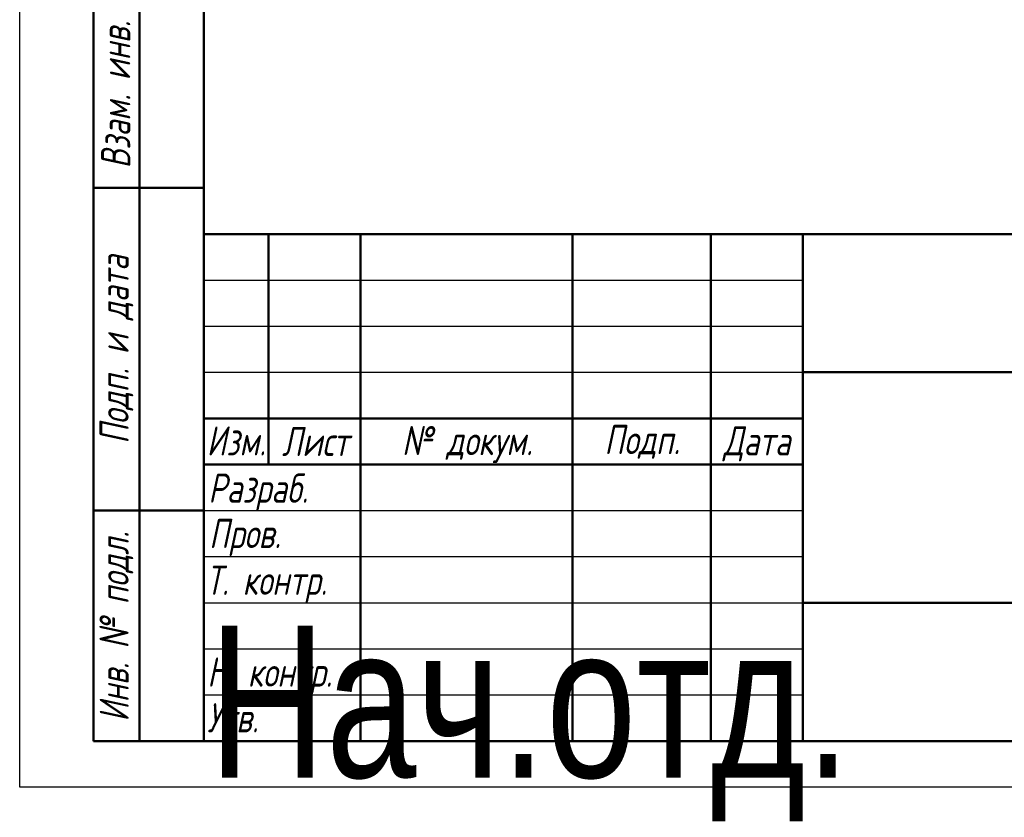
# Model space of a CAD drawing. Header units: millimetres. Extents: x -117 to 734, y -67 to 355.
# Tile 1 of 16: x 0 to 107, y -3 to 83. Entities that reach past the tile are written whole.
import ezdxf
from ezdxf.enums import TextEntityAlignment as Align

# ---------------------------------------------------------------- set-up
doc = ezdxf.new("R2018")
doc.units = ezdxf.units.MM
for name, color, linetype, lineweight in [('Заголовок (ГОСТ)', 7, 'Continuous', 50), ('Кромка (ГОСТ)', 7, 'Continuous', 50), ('Обозначение (ГОСТ)', 7, 'Continuous', 25), ('Эскизная геометрия (ГОСТ)', 7, 'Continuous', 50)]:
    doc.layers.add(name, color=color, linetype=linetype, lineweight=lineweight)
doc.styles.get("Standard").update_dxf_attribs({"font": 'GOST Common Italic.ttf'})
doc.styles.add('Альтернативный текст (ГОСТ)', font='txt', dxfattribs={"width": 0.8})

# ---------------------------------------------------------------- blocks, each defined once
blk = doc.blocks.new('ГОСТ - Доп. графы 1')
at = {"layer": 'Эскизная геометрия (ГОСТ)'}
for p, q in [((-12, 0), (-12, 145)), ((-12, 145), (0, 145)), ((-7, 145), (-7, 0)), ((-12, 110), (-7, 110)), ((-7, 110), (0, 110)), ((-12, 85), (-7, 85)), ((-7, 85), (0, 85)), ((-12, 60), (-7, 60)), ((-7, 60), (0, 60)), ((-12, 25), (-7, 25)), ((-7, 25), (0, 25)), ((0, 0), (-12, 0))]:
    blk.add_line(p, q, dxfattribs=at)
at = {"layer": 'Обозначение (ГОСТ)', "char_height": 3.17, "attachment_point": 5, "rotation": 90, "style": 'Альтернативный текст (ГОСТ)'}
for s, insert, width in [('\\fGOST Common|b0|i1;\\H3.1700;Подп. и дата', (-9.37, 127.41), 34.7679), ('\\fGOST Common|b0|i1;\\H3.1700;Инв. № дубл.', (-8.95, 97.55), 24.8438), ('\\fGOST Common|b0|i1;\\H3.1700;Взам. инв. №', (-9.58, 72.53), 24.8669), ('\\fGOST Common|b0|i1;\\H3.1700;Подп. и дата', (-9.5, 42.47), 35.1486), ('\\fGOST Common|b0|i1;\\H3.1700;Инв. № подл.', (-9.5, 12.41), 24.9618)]:
    blk.add_mtext(s, dxfattribs=dict(at, insert=insert, width=width))
at = {"layer": 'Обозначение (ГОСТ)', "lineweight": 30, "width": 0.8, "flags": 17}
for tag, p in [('Подп._и_дата_2', (-3.53, 127.51)), ('Инв._номер_дубликата', (-3.41, 97.47)), ('Взамен_инв._номера', (-3.46, 72.53)), ('Подп._и_дата_1', (-3.42, 42.35)), ('ИНВЕНТАРНЫЙ_НОМЕР', (-3.33, 12.68))]:
    blk.add_attdef(tag, text='', height=3.17, rotation=90, dxfattribs=at).set_placement(p, align=Align.MIDDLE_CENTER)
blk = doc.blocks.new('Основные надписи ГОСТ - Форма 1')
at = {"layer": 'Заголовок (ГОСТ)'}
for p, q in [((0, 55), (185, 55)), ((0, 0), (0, 55)), ((0, 0), (0, 55)), ((7, 55), (7, 30)), ((17, 55), (17, 0)), ((40, 55), (40, 0)), ((55, 55), (55, 0)), ((65, 55), (65, 0)), ((65, 40), (185, 40)), ((0, 35), (65, 35)), ((0, 30), (65, 30)), ((65, 15), (185, 15)), ((185, 0), (0, 0))]:
    blk.add_line(p, q, dxfattribs=at)
at = {"layer": 'Заголовок (ГОСТ)', "linetype": 'Continuous', "lineweight": 25}
for p, q in [((0, 50), (65, 50)), ((0, 45), (65, 45)), ((0, 40), (65, 40)), ((0, 25), (65, 25)), ((0, 20), (65, 20)), ((0, 15), (65, 15)), ((0, 10), (65, 10)), ((0, 5), (65, 5))]:
    blk.add_line(p, q, dxfattribs=at)
at = {"layer": 'Заголовок (ГОСТ)', "char_height": 3.17, "style": 'Альтернативный текст (ГОСТ)'}
for s, insert, width, attachment_point in [('\\fGOST Common|b0|i1;\\H3.1700;Изм.', (3.5, 32.56), 6.9635, 5), ('\\fGOST Common|b0|i1;\\H3.1700;Лист', (12.1, 32.5), 10.0029, 5), ('\\A0;\\fGOST Common|b0|i1;\\H3.1700;№ докум.', (28.58, 32.16), 22.9069, 5), ('\\fGOST Common|b0|i1;\\H3.1700;Подп.', (47.56, 32.45), 14.879, 5), ('\\fGOST Common|b0|i1;\\H3.1700;Дата', (60.02, 32.24), 9.9614, 5), ('\\fGOST Common|b0|i1;\\H3.1700;Разраб.', (0.47, 27), 16.9971, 4), ('\\fGOST Common|b0|i1;\\H3.1700;Пров.', (0.56, 22.08), 17.0192, 4), ('\\A0;\\fGOST Common|b0|i1;\\H3.1700;Т. контр.', (0.23, 17.01), 16.9554, 4), ('\\fGOST Common|b0|i1;\\H3.1700;Н. контр.', (0.36, 7.05), 16.9999, 4), ('\\fGOST Common|b0|i1;\\H3.1700;Утв.', (0.34, 2.52), 17.0083, 4)]:
    blk.add_mtext(s, dxfattribs=dict(at, insert=insert, width=width, attachment_point=attachment_point))
at = {"layer": 'Заголовок (ГОСТ)', "lineweight": 30, "flags": 104}
for tag, height, width, p in [('Изм1', 2.89, 0.7, (3.51, 52.52)), ('Лист1', 2.89, 0.7, (12.03, 52.52)), ('Докум1', 2.89, 0.7, (28.54, 52.48)), ('Изм2', 2.89, 0.7, (3.5, 47.52)), ('Лист2', 2.89, 0.7, (12.01, 47.5)), ('Докум2', 2.89, 0.7, (28.53, 47.5)), ('Изм3', 2.89, 0.7, (3.5, 42.5)), ('Лист3', 2.89, 0.7, (12.01, 42.51)), ('Докум3', 2.89, 0.7, (28.51, 42.48)), ('Изм4', 2.89, 0.7, (3.51, 37.5)), ('Лист4', 2.89, 0.7, (12, 37.53)), ('Докум4', 2.89, 0.7, (28.51, 37.52)), ('НАИМЕНОВАНИЕ', 5, 0.8, (100.03, 29.98)), ('Литера', 3.5, 0.8, (137.52, 27.25)), ('Литера2', 3.5, 0.8, (142.51, 27.22)), ('Литера3', 3.5, 0.8, (147.52, 27.21)), ('Масса', 3.5, 0.8, (158.47, 27.53)), ('Масштаб', 3.5, 0.8, (176, 27.6)), ('Тип_документа', 3.17, 0.8, (100.08, 17.56)), ('Листов', 3.17, 0.8, (177.46, 17.58)), ('Материал_Класс', 3.5, 0.9, (100, 7.5)), ('Материал_Наим.', 3.5, 0.9, (100, 7.5))]:
    blk.add_attdef(tag, text='', height=height, dxfattribs=dict(at, width=width)).set_placement(p, align=Align.MIDDLE_CENTER)
for tag, height, width, p in [('Подп1', 2.89, 0.7, (40.01, 52.51)), ('Дата1', 2, 0.7, (55.01, 52.51)), ('Подп2', 2.89, 0.7, (40.01, 47.5)), ('Дата2', 2, 0.7, (55.01, 47.49)), ('Подп3', 2.89, 0.7, (40.01, 42.51)), ('Дата3', 2, 0.7, (55.02, 42.52)), ('Подп4', 2.89, 0.7, (40.01, 37.51)), ('Дата4', 2, 0.7, (55.02, 37.51)), ('АВТОР', 3.17, 0.8, (17.41, 27.49)), ('Разработал_Подп.', 2.89, 0.7, (40.05, 27.51)), ('ДАТА_СОЗДАНИЯ', 2, 0.7, (55.01, 27.51)), ('ПРОВЕРИЛ', 3.17, 0.8, (17.41, 22.53)), ('Проверил_Подп.', 2.89, 0.7, (40.05, 22.52)), ('ДАТА_ПРОВЕРКИ', 2, 0.7, (55.02, 22.51)), ('ТЕХНОЛОГ', 3.17, 0.8, (17.33, 17.54)), ('Технолог_Подп.', 2.89, 0.7, (40.05, 17.51)), ('Технолог_Дата', 2, 0.7, (55.01, 17.5)), ('НАЧ._ОТДЕЛА', 3.17, 0.8, (17.46, 12.45)), ('Руководитель_Подп.', 2.89, 0.7, (40.01, 12.5)), ('Руководитель_Дата', 2, 0.7, (55.01, 12.51)), ('Должность_руководителя', 3.17, 0.8, (0.52, 12.51)), ('НОРМОКОНТРОЛЬ', 3.17, 0.8, (17.37, 7.48)), ('Нормоконтроль_Подп.', 2.89, 0.7, (40.05, 7.52)), ('ДАТА_НОРМОКОНТРОЛЯ', 2, 0.7, (55.02, 7.51)), ('УТВЕРДИЛ', 3.17, 0.8, (17.4, 2.51)), ('Утвердил_Подп.', 2.89, 0.7, (40.05, 2.51)), ('ДАТА_УТВЕРЖДЕНИЯ', 2, 0.7, (55.01, 2.5))]:
    blk.add_attdef(tag, text='', height=height, dxfattribs=dict(at, width=width)).set_placement(p, align=Align.MIDDLE_LEFT)
for tag, height, p in [('ОБОЗНАЧЕНИЕ', 5, (125.33, 47.56)), ('ОРГАНИЗАЦИЯ', 3.5, (160.02, 7.6))]:
    blk.add_attdef(tag, text='', height=height, dxfattribs=at).set_placement(p, align=Align.MIDDLE_CENTER)
at = {"layer": 'Заголовок (ГОСТ)', "lineweight": 30, "width": 0.9, "flags": 104}
blk.add_attdef('Материал_ГОСТ', text='', height=3.5, dxfattribs=at).set_placement((134.04, 4.06), align=Align.MIDDLE_RIGHT)
blk = doc.blocks.new('Рамки ГОСТ_ граница 297x210')
at = {"layer": 'Кромка (ГОСТ)', "lineweight": 25}
for p, q in [((0, 0), (0, 297)), ((210, 0), (0, 0))]:
    blk.add_line(p, q, dxfattribs=at)
at = {"layer": 'Кромка (ГОСТ)'}
for p, q in [((20, 292), (20, 5)), ((20, 5), (205, 5))]:
    blk.add_line(p, q, dxfattribs=at)

msp = doc.modelspace()

# ---------------------------------------------------------------- block references
for name, p in [('Рамки ГОСТ_ граница 297x210', (0, 0)), ('ГОСТ - Доп. графы 1', (20, 5))]:
    msp.add_blockref(name, p)
ref = msp.add_blockref('Основные надписи ГОСТ - Форма 1', (20, 5))
lines = msp.add_mtext('\\W0.8000;Нач.отд.', dxfattribs={"layer": 'Заголовок (ГОСТ)', "insert": (20.522, 17.514), "char_height": 16.47596, "attachment_point": 1})
ref.add_attrib('Должность_руководителя', '', (20.522, 17.514), dxfattribs={"flags": 104}).embed_mtext(lines)
lines = msp.add_mtext('\\W0.8000;', dxfattribs={"layer": 'Заголовок (ГОСТ)', "insert": (37.411, 32.488), "char_height": 22.5926, "attachment_point": 1})
ref.add_attrib('АВТОР', '', (37.411, 32.488), dxfattribs={"flags": 104}).embed_mtext(lines)
lines = msp.add_mtext('\\W0.8000;', dxfattribs={"layer": 'Заголовок (ГОСТ)', "insert": (37.408, 27.526), "char_height": 22.5517, "attachment_point": 1})
ref.add_attrib('ПРОВЕРИЛ', '', (37.408, 27.526), dxfattribs={"flags": 104}).embed_mtext(lines)
lines = msp.add_mtext('\\W0.8000;', dxfattribs={"layer": 'Заголовок (ГОСТ)', "insert": (37.334, 22.543), "char_height": 22.671, "attachment_point": 1})
ref.add_attrib('ТЕХНОЛОГ', '', (37.334, 22.543), dxfattribs={"flags": 104}).embed_mtext(lines)
lines = msp.add_mtext('\\W0.8000;', dxfattribs={"layer": 'Заголовок (ГОСТ)', "insert": (37.462, 17.446), "char_height": 22.555, "attachment_point": 1})
ref.add_attrib('НАЧ._ОТДЕЛА', '', (37.462, 17.446), dxfattribs={"flags": 104}).embed_mtext(lines)
lines = msp.add_mtext('\\W0.8000;', dxfattribs={"layer": 'Заголовок (ГОСТ)', "insert": (37.375, 12.481), "char_height": 22.669, "attachment_point": 1})
ref.add_attrib('НОРМОКОНТРОЛЬ', '', (37.375, 12.481), dxfattribs={"flags": 104}).embed_mtext(lines)
lines = msp.add_mtext('\\W0.8000;', dxfattribs={"layer": 'Заголовок (ГОСТ)', "insert": (37.401, 7.507), "char_height": 22.613, "attachment_point": 1})
ref.add_attrib('УТВЕРДИЛ', '', (37.401, 7.507), dxfattribs={"flags": 104}).embed_mtext(lines)
lines = msp.add_mtext('\\W0.7000;', dxfattribs={"layer": 'Заголовок (ГОСТ)', "insert": (75.012, 57.513), "char_height": 9.9845, "attachment_point": 1})
ref.add_attrib('Дата1', '', (75.012, 57.513), dxfattribs={"flags": 104}).embed_mtext(lines)
lines = msp.add_mtext('\\W0.7000;', dxfattribs={"layer": 'Заголовок (ГОСТ)', "insert": (75.012, 52.491), "char_height": 9.9845, "attachment_point": 1})
ref.add_attrib('Дата2', '', (75.012, 52.491), dxfattribs={"flags": 104}).embed_mtext(lines)
lines = msp.add_mtext('\\W0.7000;', dxfattribs={"layer": 'Заголовок (ГОСТ)', "insert": (75.023, 47.521), "char_height": 9.9712, "attachment_point": 1})
ref.add_attrib('Дата3', '', (75.023, 47.521), dxfattribs={"flags": 104}).embed_mtext(lines)
lines = msp.add_mtext('\\W0.7000;', dxfattribs={"layer": 'Заголовок (ГОСТ)', "insert": (75.023, 42.509), "char_height": 9.9886, "attachment_point": 1})
ref.add_attrib('Дата4', '', (75.023, 42.509), dxfattribs={"flags": 104}).embed_mtext(lines)
lines = msp.add_mtext('\\W0.7000;', dxfattribs={"layer": 'Заголовок (ГОСТ)', "insert": (75.009, 32.511), "char_height": 9.9804, "attachment_point": 1})
ref.add_attrib('ДАТА_СОЗДАНИЯ', '', (75.009, 32.511), dxfattribs={"flags": 104}).embed_mtext(lines)
lines = msp.add_mtext('\\W0.7000;', dxfattribs={"layer": 'Заголовок (ГОСТ)', "insert": (75.022, 27.51), "char_height": 9.9577, "attachment_point": 1})
ref.add_attrib('ДАТА_ПРОВЕРКИ', '', (75.022, 27.51), dxfattribs={"flags": 104}).embed_mtext(lines)
lines = msp.add_mtext('\\W0.7000;', dxfattribs={"layer": 'Заголовок (ГОСТ)', "insert": (75.015, 22.503), "char_height": 9.9863, "attachment_point": 1})
ref.add_attrib('Технолог_Дата', '', (75.015, 22.503), dxfattribs={"flags": 104}).embed_mtext(lines)
lines = msp.add_mtext('\\W0.7000;', dxfattribs={"layer": 'Заголовок (ГОСТ)', "insert": (75.01, 17.509), "char_height": 9.9902, "attachment_point": 1})
ref.add_attrib('Руководитель_Дата', '', (75.01, 17.509), dxfattribs={"flags": 104}).embed_mtext(lines)
lines = msp.add_mtext('\\W0.7000;', dxfattribs={"layer": 'Заголовок (ГОСТ)', "insert": (75.024, 12.511), "char_height": 9.9825, "attachment_point": 1})
ref.add_attrib('ДАТА_НОРМОКОНТРОЛЯ', '', (75.024, 12.511), dxfattribs={"flags": 104}).embed_mtext(lines)
lines = msp.add_mtext('\\W0.7000;', dxfattribs={"layer": 'Заголовок (ГОСТ)', "insert": (75.009, 7.498), "char_height": 9.9968, "attachment_point": 1})
ref.add_attrib('ДАТА_УТВЕРЖДЕНИЯ', '', (75.009, 7.498), dxfattribs={"flags": 104}).embed_mtext(lines)
lines = msp.add_mtext('\\W0.7000;', dxfattribs={"layer": 'Заголовок (ГОСТ)', "insert": (60.014, 57.512), "char_height": 14.92, "attachment_point": 1})
ref.add_attrib('Подп1', '', (60.014, 57.512), dxfattribs={"flags": 104}).embed_mtext(lines)
lines = msp.add_mtext('\\W0.7000;', dxfattribs={"layer": 'Заголовок (ГОСТ)', "insert": (60.014, 52.503), "char_height": 14.9856, "attachment_point": 1})
ref.add_attrib('Подп2', '', (60.014, 52.503), dxfattribs={"flags": 104}).embed_mtext(lines)
lines = msp.add_mtext('\\W0.7000;', dxfattribs={"layer": 'Заголовок (ГОСТ)', "insert": (60.014, 47.515), "char_height": 14.9856, "attachment_point": 1})
ref.add_attrib('Подп3', '', (60.014, 47.515), dxfattribs={"flags": 104}).embed_mtext(lines)
lines = msp.add_mtext('\\W0.7000;', dxfattribs={"layer": 'Заголовок (ГОСТ)', "insert": (60.014, 42.506), "char_height": 14.9659, "attachment_point": 1})
ref.add_attrib('Подп4', '', (60.014, 42.506), dxfattribs={"flags": 104}).embed_mtext(lines)
lines = msp.add_mtext('\\W0.7000;', dxfattribs={"layer": 'Заголовок (ГОСТ)', "insert": (60.045, 32.514), "char_height": 14.9596, "attachment_point": 1})
ref.add_attrib('Разработал_Подп.', '', (60.045, 32.514), dxfattribs={"flags": 104}).embed_mtext(lines)
lines = msp.add_mtext('\\W0.7000;', dxfattribs={"layer": 'Заголовок (ГОСТ)', "insert": (60.045, 27.525), "char_height": 14.9397, "attachment_point": 1})
ref.add_attrib('Проверил_Подп.', '', (60.045, 27.525), dxfattribs={"flags": 104}).embed_mtext(lines)
lines = msp.add_mtext('\\W0.7000;', dxfattribs={"layer": 'Заголовок (ГОСТ)', "insert": (60.045, 22.515), "char_height": 14.9397, "attachment_point": 1})
ref.add_attrib('Технолог_Подп.', '', (60.045, 22.515), dxfattribs={"flags": 104}).embed_mtext(lines)
lines = msp.add_mtext('\\W0.7000;', dxfattribs={"layer": 'Заголовок (ГОСТ)', "insert": (60.005, 17.505), "char_height": 14.9795, "attachment_point": 1})
ref.add_attrib('Руководитель_Подп.', '', (60.005, 17.505), dxfattribs={"flags": 104}).embed_mtext(lines)
lines = msp.add_mtext('\\W0.7000;', dxfattribs={"layer": 'Заголовок (ГОСТ)', "insert": (60.045, 12.515), "char_height": 14.9397, "attachment_point": 1})
ref.add_attrib('Нормоконтроль_Подп.', '', (60.045, 12.515), dxfattribs={"flags": 104}).embed_mtext(lines)
lines = msp.add_mtext('\\W0.7000;', dxfattribs={"layer": 'Заголовок (ГОСТ)', "insert": (60.045, 7.505), "char_height": 14.9596, "attachment_point": 1})
ref.add_attrib('Утвердил_Подп.', '', (60.045, 7.505), dxfattribs={"flags": 104}).embed_mtext(lines)
lines = msp.add_mtext('\\W0.7000;', dxfattribs={"layer": 'Заголовок (ГОСТ)', "insert": (48.542, 57.483), "char_height": 22.947, "attachment_point": 1})
ref.add_attrib('Докум1', '', (48.542, 57.483), dxfattribs={"flags": 104}).embed_mtext(lines)
lines = msp.add_mtext('\\W0.7000;', dxfattribs={"layer": 'Заголовок (ГОСТ)', "insert": (48.526, 52.497), "char_height": 22.9782, "attachment_point": 1})
ref.add_attrib('Докум2', '', (48.526, 52.497), dxfattribs={"flags": 104}).embed_mtext(lines)
lines = msp.add_mtext('\\W0.7000;', dxfattribs={"layer": 'Заголовок (ГОСТ)', "insert": (48.51, 47.479), "char_height": 22.947, "attachment_point": 1})
ref.add_attrib('Докум3', '', (48.51, 47.479), dxfattribs={"flags": 104}).embed_mtext(lines)
lines = msp.add_mtext('\\W0.7000;', dxfattribs={"layer": 'Заголовок (ГОСТ)', "insert": (48.515, 42.52), "char_height": 22.9741, "attachment_point": 1})
ref.add_attrib('Докум4', '', (48.515, 42.52), dxfattribs={"flags": 104}).embed_mtext(lines)
lines = msp.add_mtext('\\W0.7000;', dxfattribs={"layer": 'Заголовок (ГОСТ)', "insert": (32.031, 57.516), "char_height": 9.9931, "attachment_point": 1})
ref.add_attrib('Лист1', '', (32.031, 57.516), dxfattribs={"flags": 104}).embed_mtext(lines)
lines = msp.add_mtext('\\W0.7000;', dxfattribs={"layer": 'Заголовок (ГОСТ)', "insert": (32.012, 52.504), "char_height": 9.9781, "attachment_point": 1})
ref.add_attrib('Лист2', '', (32.012, 52.504), dxfattribs={"flags": 104}).embed_mtext(lines)
lines = msp.add_mtext('\\W0.7000;', dxfattribs={"layer": 'Заголовок (ГОСТ)', "insert": (32.012, 47.508), "char_height": 9.9781, "attachment_point": 1})
ref.add_attrib('Лист3', '', (32.012, 47.508), dxfattribs={"flags": 104}).embed_mtext(lines)
lines = msp.add_mtext('\\W0.7000;', dxfattribs={"layer": 'Заголовок (ГОСТ)', "insert": (32.004, 42.526), "char_height": 9.9936, "attachment_point": 1})
ref.add_attrib('Лист4', '', (32.004, 42.526), dxfattribs={"flags": 104}).embed_mtext(lines)
lines = msp.add_mtext('\\W0.7000;', dxfattribs={"layer": 'Заголовок (ГОСТ)', "insert": (23.513, 57.516), "char_height": 7.004, "attachment_point": 1})
ref.add_attrib('Изм1', '', (23.513, 57.516), dxfattribs={"flags": 104}).embed_mtext(lines)
lines = msp.add_mtext('\\W0.7000;', dxfattribs={"layer": 'Заголовок (ГОСТ)', "insert": (23.504, 52.521), "char_height": 6.9877, "attachment_point": 1})
ref.add_attrib('Изм2', '', (23.504, 52.521), dxfattribs={"flags": 104}).embed_mtext(lines)
lines = msp.add_mtext('\\W0.7000;', dxfattribs={"layer": 'Заголовок (ГОСТ)', "insert": (23.504, 47.5), "char_height": 7.0203, "attachment_point": 1})
ref.add_attrib('Изм3', '', (23.504, 47.5), dxfattribs={"flags": 104}).embed_mtext(lines)
lines = msp.add_mtext('\\W0.7000;', dxfattribs={"layer": 'Заголовок (ГОСТ)', "insert": (23.513, 42.504), "char_height": 7.004, "attachment_point": 1})
ref.add_attrib('Изм4', '', (23.513, 42.504), dxfattribs={"flags": 104}).embed_mtext(lines)

doc.saveas('drawing.dxf')
